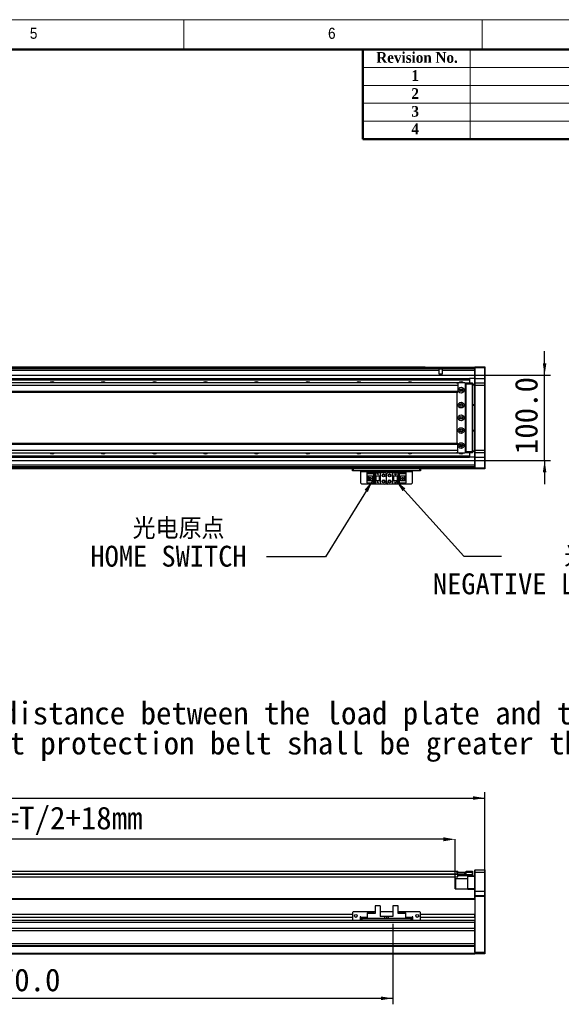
# Model space of a CAD drawing. Header units: millimetres. Extents: x 35 to 2905, y 35 to 2044.
# Tile 5 of 6: x 1627 to 2263, y 889 to 2044. Entities that reach past the tile are written whole.
import ezdxf

# ---------------------------------------------------------------- set-up
doc = ezdxf.new("R2010")
doc.units = ezdxf.units.MM
doc.header["$LTSCALE"] = 7
doc.header["$PDSIZE"] = -1
doc.layers.add('DIMNS', color=7, linetype='Continuous')
doc.styles.add('SLDTEXTSTYLE1', font='Gothic.ttf', dxfattribs={"width": 0.913})
doc.styles.add('SLDTEXTSTYLE2', font='timesbd.ttf', dxfattribs={"width": 0.933})
doc.styles.add('SLDTEXTSTYLE8', font='txt')
doc.styles.add('SLDTEXTSTYLE9', font='txt', dxfattribs={"bigfont": 'bigfont'})
doc.dimstyles.new('SLDDIMSTYLE0', dxfattribs={"dimtxt": 26.6, "dimasz": 14, "dimexe": 0, "dimexo": 0.0625, "dimgap": 6.65, "dimtad": 2, "dimdec": 1, "dimrnd": 1e-09, "dimzin": 4, "dimdsep": 46, "dimtxsty": 'SLDTEXTSTYLE8', "dimsah": 1, "dimcen": 0.09, "dimadec": 0, "dimazin": 1, "dimtfac": 1, "dimtdec": 1, "dimtofl": 0, "dimtmove": 0, "dimatfit": 3, "dimfxl": 0, "dimfrac": 2, "dimtolj": 1, "dimtzin": 12, "dimarcsym": 0})
doc.dimstyles.new('SLDDIMSTYLE1', dxfattribs={"dimtxt": 26.6, "dimasz": 14, "dimexe": 0, "dimexo": 0.0625, "dimgap": 6.65, "dimtad": 2, "dimdec": 1, "dimrnd": 1e-09, "dimzin": 4, "dimdsep": 46, "dimtxsty": 'SLDTEXTSTYLE8', "dimsah": 1, "dimcen": 0.09, "dimadec": 0, "dimazin": 1, "dimtfac": 1, "dimtdec": 1, "dimtmove": 0, "dimatfit": 0, "dimfxl": 0, "dimfrac": 2, "dimtolj": 1, "dimtzin": 12, "dimarcsym": 0})
doc.dimstyles.new('SLDDIMSTYLE3', dxfattribs={"dimtxt": 0.18, "dimasz": 14, "dimexe": 0, "dimexo": 0.0625, "dimgap": 0, "dimtad": 0, "dimtih": 1, "dimtoh": 1, "dimdec": 0, "dimrnd": 1e-09, "dimzin": 0, "dimdsep": 46, "dimtxsty": 'Standard', "dimsah": 1, "dimcen": 0.09, "dimadec": 0, "dimazin": 0, "dimtfac": 14, "dimtdec": 0, "dimtofl": 0, "dimtmove": 0, "dimatfit": 3, "dimfxl": 0, "dimfrac": 2, "dimtolj": 1, "dimtzin": 0, "dimarcsym": 0})

# ---------------------------------------------------------------- blocks, each defined once
blk = doc.blocks.new('_D')
at = {"layer": 'DIMNS'}
for p, q in [((197.3, 1024.3), (197.3, 1138)), ((2173.3, 1024.3), (2173.3, 1138)), ((197.3, 1131), (2173.3, 1131))]:
    blk.add_line(p, q, dxfattribs=at)
for points in [[(197.3, 1131), (211.3, 1128.9), (211.3, 1133.1)], [(2173.3, 1131), (2159.3, 1133.1), (2159.3, 1128.9)]]:
    blk.add_solid(points, dxfattribs=at)
at = {"layer": 'DIMNS', "insert": (1123.4, 1165.9), "char_height": 26.6, "attachment_point": 1, "style": 'SLDTEXTSTYLE8'}
blk.add_mtext('1976.0', dxfattribs=at)
blk = doc.blocks.new('_D_3')
at = {"layer": 'Defpoints', "color": 0}
for p in [(1250.3, 1082.6), (1250.3, 1042.9), (2138.3, 1036.1)]:
    blk.add_point(p, dxfattribs=at)
at = {"layer": 'DIMNS', "color": 0, "lineweight": -2}
for p, q in [((1250.3, 1042.9), (1250.3, 1082.6)), ((2124.3, 1082.6), (1264.3, 1082.6)), ((2138.3, 1036.1), (2138.3, 1082.6))]:
    blk.add_line(p, q, dxfattribs=at)
at = {"layer": 'DIMNS', "color": 0}
for points in [[(1264.3, 1085), (1264.3, 1080.3), (1250.3, 1082.6)], [(2124.3, 1085), (2124.3, 1080.3), (2138.3, 1082.6)]]:
    blk.add_solid(points, dxfattribs=at)
at = {"layer": 'DIMNS', "color": 0, "insert": (1644.7, 1120.9), "char_height": 26.6, "attachment_point": 2, "style": 'SLDTEXTSTYLE8'}
blk.add_mtext('\\A1;888.0=T/2+18mm', dxfattribs=at)
blk = doc.blocks.new('_D_5')
at = {"layer": 'DIMNS'}
for p, q in [((1195.3, 990.5), (1195.3, 889.1)), ((2065.3, 983.3), (2065.3, 889.1)), ((1195.3, 896.1), (2065.3, 896.1))]:
    blk.add_line(p, q, dxfattribs=at)
for points in [[(1195.3, 896.1), (1209.3, 894), (1209.3, 898.2)], [(2065.3, 896.1), (2051.3, 898.2), (2051.3, 894)]]:
    blk.add_solid(points, dxfattribs=at)
at = {"layer": 'DIMNS', "insert": (1584.6, 931), "char_height": 26.6, "attachment_point": 1, "style": 'SLDTEXTSTYLE8'}
blk.add_mtext('870.0', dxfattribs=at)
blk = doc.blocks.new('SW_NOTE_4')
at = {"layer": 'DIMNS', "color": 0, "char_height": 26.6, "attachment_point": 2, "style": 'SLDTEXTSTYLE8'}
for s, insert in [('The distance between the load plate and the ', (-409.1, 48.4)), ('steel belt protection belt shall be greater than 4mm', (-409.2, 13.2))]:
    blk.add_mtext(s, dxfattribs=dict(at, insert=insert))
blk = doc.blocks.new('_D_24')
at = {"layer": 'DIMNS'}
for p, q in [((2243.3, 1627), (2243.3, 1655)), ((1249.8, 1627), (2250.3, 1627)), ((2243.3, 1527), (2243.3, 1627)), ((1249.8, 1527), (2250.3, 1527)), ((2243.3, 1527), (2243.3, 1499))]:
    blk.add_line(p, q, dxfattribs=at)
for points in [[(2243.3, 1627), (2245.4, 1641), (2241.2, 1641)], [(2243.3, 1527), (2241.2, 1513), (2245.4, 1513)]]:
    blk.add_solid(points, dxfattribs=at)
at = {"layer": 'DIMNS', "insert": (2208.4, 1534.4), "char_height": 26.6, "attachment_point": 1, "rotation": 90, "style": 'SLDTEXTSTYLE8'}
blk.add_mtext('100.0', dxfattribs=at)
blk = doc.blocks.new('SW_NOTE_6')
at = {"layer": 'DIMNS', "color": 0, "char_height": 24.5, "attachment_point": 2}
for s, insert, style in [(' 光电原点', (-114.2, 45.3), 'SLDTEXTSTYLE9'), ('HOME SWITCH', (-115, 12.9), 'SLDTEXTSTYLE8')]:
    blk.add_mtext(s, dxfattribs=dict(at, insert=insert, style=style))
blk = doc.blocks.new('SW_NOTE_7')
at = {"layer": 'DIMNS', "color": 0, "char_height": 24.5, "attachment_point": 2}
for s, insert, style in [('    光电负限位', (97.1, 12), 'SLDTEXTSTYLE9'), ('NEGATIVE LIMIT SWITCH', (94.3, -20.4), 'SLDTEXTSTYLE8')]:
    blk.add_mtext(s, dxfattribs=dict(at, insert=insert, style=style))

msp = doc.modelspace()

# ---------------------------------------------------------------- linework, layer by layer
at = {"color": 7, "linetype": 'Continuous', "lineweight": 18}
for p, q in [((2905, 2044), (35, 2044)), ((1820, 2009), (1820, 2044)), ((2170, 2044), (2170, 2009)), ((70, 2009), (2870, 2009)), ((2156, 2009), (2156, 1904)), ((2030, 1988), (2870, 1988)), ((2030, 1967), (2870, 1967)), ((2030, 1946), (2870, 1946)), ((2030, 1925), (2870, 1925))]:
    msp.add_line(p, q, dxfattribs=at)
at = {"color": 7, "linetype": 'Continuous', "lineweight": 50}
for p, q in [((2870, 2009), (70, 2009)), ((2030, 2009), (2030, 1904)), ((2870, 1904), (2030, 1904))]:
    msp.add_line(p, q, dxfattribs=at)
at = {"color": 7, "linetype": 'Continuous', "lineweight": 25}
for p, q in [((1224.79, 1636.78), (2103.29, 1636.78)), ((1224.79, 1636.58), (2103.29, 1636.58)), ((1224.79, 1636.48), (2161.29, 1636.48)), ((2161.29, 1634.49), (1224.79, 1634.49)), ((2103.29, 1636.78), (2103.29, 1636.58)), ((2103.29, 1636.48), (2103.29, 1636.58)), ((2119.65, 1628.38), (2119.65, 1632.49)), ((2161.29, 1632.49), (2122.92, 1632.49)), ((2122.92, 1632.49), (2122.92, 1628.38)), ((2161.29, 1636.68), (2161.59, 1636.98)), ((2161.29, 1635.48), (2161.29, 1636.68)), ((2161.29, 1635.48), (2161.59, 1635.48)), ((2161.29, 1622.98), (2161.29, 1635.48)), ((2161.59, 1636.98), (2161.59, 1635.48)), ((2161.59, 1636.98), (2172.99, 1636.98)), ((2161.59, 1635.48), (2161.59, 1622.98)), ((2172.99, 1635.48), (2161.59, 1635.48)), ((2172.99, 1635.48), (2172.99, 1636.98)), ((2172.99, 1636.98), (2173.29, 1636.68)), ((2172.99, 1622.98), (2172.99, 1635.48)), ((2172.99, 1635.48), (2173.29, 1635.48)), ((2173.29, 1636.68), (2173.29, 1635.48)), ((2173.29, 1635.48), (2173.29, 1622.98)), ((2140.79, 1617.98), (230.29, 1617.98)), ((1250.29, 1622.99), (2155.29, 1622.99)), ((1250.29, 1622.7), (2155.29, 1622.7)), ((1250.29, 1621.8), (2155.29, 1621.8)), ((1250.29, 1621.5), (2155.29, 1621.5)), ((2122.92, 1628.38), (2119.65, 1628.38)), ((2140.79, 1617.98), (2140.29, 1617.48)), ((2140.29, 1617.48), (2140.29, 1617.35)), ((2149.79, 1617.98), (2140.79, 1617.98)), ((2141.29, 1617.35), (2141.29, 1614.98)), ((2150.29, 1617.48), (2149.79, 1617.98)), ((2149.79, 1617.98), (2151.29, 1617.98)), ((2151.29, 1617.68), (2150.09, 1617.68)), ((2150.29, 1536.48), (2150.29, 1617.48)), ((2151.29, 1617.98), (2158.49, 1617.98)), ((2151.29, 1616.48), (2151.29, 1617.98)), ((2155.29, 1622.99), (2155.29, 1622.7)), ((2161.29, 1622.99), (2155.29, 1622.99)), ((2155.29, 1622.7), (2155.29, 1621.8)), ((2155.29, 1621.8), (2155.29, 1621.5)), ((2155.29, 1621.5), (2155.29, 1617.98)), ((2158.49, 1616.48), (2158.49, 1617.98)), ((2158.79, 1617.68), (2158.49, 1617.98)), ((2158.79, 1617.68), (2158.79, 1616.48)), ((2161.29, 1622.98), (2161.59, 1622.98)), ((2161.29, 1617.68), (2161.29, 1622.98)), ((2161.59, 1617.98), (2161.29, 1617.68)), ((2161.29, 1614.98), (2161.29, 1617.68)), ((2161.59, 1622.98), (2161.59, 1617.98)), ((2161.59, 1622.98), (2172.99, 1622.98)), ((2161.59, 1617.98), (2161.59, 1614.98)), ((2161.59, 1617.98), (2172.99, 1617.98)), ((2172.99, 1617.98), (2172.99, 1622.98)), ((2172.99, 1622.98), (2173.29, 1622.98)), ((2172.99, 1614.98), (2172.99, 1617.98)), ((2172.99, 1617.98), (2173.29, 1617.68)), ((2173.29, 1622.98), (2173.29, 1617.68)), ((2173.29, 1617.68), (2173.29, 1614.98)), ((2141.29, 1614.98), (230.29, 1614.98)), ((2141.29, 1607.98), (230.29, 1607.98)), ((230.29, 1606.98), (2141.29, 1606.98)), ((2140.29, 1606.98), (2140.29, 1546.98)), ((2141.29, 1614.98), (2141.29, 1607.98)), ((2141.29, 1607.98), (2141.29, 1606.98)), ((2146.43, 1609.98), (2144.14, 1609.98)), ((2150.79, 1615.98), (2150.29, 1615.98)), ((2150.79, 1537.98), (2150.79, 1615.98)), ((2158.49, 1616.48), (2151.29, 1616.48)), ((2151.29, 1537.48), (2151.29, 1616.48)), ((2158.49, 1537.48), (2158.49, 1616.48)), ((2158.79, 1616.48), (2158.49, 1616.48)), ((2158.79, 1616.48), (2158.79, 1537.48)), ((2158.79, 1616.48), (2161.29, 1616.48)), ((2161.29, 1615.48), (2158.79, 1615.48)), ((2161.29, 1538.98), (2161.29, 1614.98)), ((2161.59, 1614.98), (2161.29, 1614.98)), ((2161.59, 1614.98), (2161.59, 1538.98)), ((2172.99, 1614.98), (2161.59, 1614.98)), ((2172.99, 1538.98), (2172.99, 1614.98)), ((2172.99, 1614.98), (2173.29, 1614.98)), ((2173.29, 1614.98), (2173.29, 1538.98)), ((2158.79, 1592.48), (2161.29, 1592.48)), ((2161.29, 1591.48), (2158.79, 1591.48)), ((2158.79, 1562.48), (2161.29, 1562.48)), ((2161.29, 1561.48), (2158.79, 1561.48)), ((2141.29, 1546.98), (230.29, 1546.98)), ((230.29, 1545.98), (2141.29, 1545.98)), ((230.29, 1538.98), (2141.29, 1538.98)), ((2140.29, 1536.62), (2140.29, 1536.48)), ((2140.29, 1536.48), (2140.79, 1535.98)), ((2141.29, 1545.98), (2141.29, 1546.98)), ((2141.29, 1538.98), (2141.29, 1545.98)), ((2141.29, 1536.62), (2141.29, 1538.98)), ((2144.14, 1543.98), (2146.43, 1543.98)), ((2149.79, 1535.98), (2150.29, 1536.48)), ((2150.09, 1536.28), (2151.29, 1536.28)), ((2150.29, 1537.98), (2150.79, 1537.98)), ((2151.29, 1537.48), (2158.49, 1537.48)), ((2151.29, 1535.98), (2151.29, 1537.48)), ((2158.49, 1535.98), (2158.49, 1537.48)), ((2158.79, 1537.48), (2158.49, 1537.48)), ((2158.79, 1536.28), (2158.49, 1535.98)), ((2158.79, 1538.48), (2161.29, 1538.48)), ((2158.79, 1537.48), (2158.79, 1536.28)), ((2161.29, 1537.48), (2158.79, 1537.48)), ((2161.29, 1536.28), (2161.29, 1538.98)), ((2161.59, 1538.98), (2161.29, 1538.98)), ((2161.59, 1535.98), (2161.29, 1536.28)), ((2161.29, 1530.98), (2161.29, 1536.28)), ((2161.59, 1538.98), (2161.59, 1535.98)), ((2161.59, 1538.98), (2172.99, 1538.98)), ((2172.99, 1535.98), (2172.99, 1538.98)), ((2172.99, 1538.98), (2173.29, 1538.98)), ((2172.99, 1535.98), (2173.29, 1536.28)), ((2173.29, 1538.98), (2173.29, 1536.28)), ((2173.29, 1536.28), (2173.29, 1530.98)), ((230.29, 1535.98), (2140.79, 1535.98)), ((1250.29, 1532.46), (2155.29, 1532.46)), ((1250.29, 1532.17), (2155.29, 1532.17)), ((1250.29, 1531.27), (2155.29, 1531.27)), ((1250.29, 1530.98), (2155.29, 1530.98)), ((2140.79, 1535.98), (2149.79, 1535.98)), ((2151.29, 1535.98), (2149.79, 1535.98)), ((2158.49, 1535.98), (2151.29, 1535.98)), ((2155.29, 1535.98), (2155.29, 1532.46)), ((2155.29, 1532.46), (2155.29, 1532.17)), ((2155.29, 1532.17), (2155.29, 1531.27)), ((2155.29, 1531.27), (2155.29, 1530.98)), ((2161.29, 1530.98), (2155.29, 1530.98)), ((2161.59, 1530.98), (2161.29, 1530.98)), ((2161.29, 1518.48), (2161.29, 1530.98)), ((2172.99, 1535.98), (2161.59, 1535.98)), ((2161.59, 1535.98), (2161.59, 1530.98)), ((2161.59, 1530.98), (2172.99, 1530.98)), ((2161.59, 1530.98), (2161.59, 1518.48)), ((2172.99, 1530.98), (2172.99, 1535.98)), ((2173.29, 1530.98), (2172.99, 1530.98)), ((2172.99, 1518.48), (2172.99, 1530.98)), ((2173.29, 1530.98), (2173.29, 1518.48)), ((2161.29, 1519.48), (1195.29, 1519.48)), ((2161.29, 1516.98), (1195.29, 1516.98)), ((2017.79, 1514.98), (2017.79, 1516.98)), ((2018.79, 1514.98), (2017.79, 1514.98)), ((2018.79, 1516.98), (2018.79, 1514.98)), ((2096.79, 1514.98), (2018.79, 1514.98)), ((2027.79, 1514.98), (2027.79, 1513.98)), ((2027.79, 1513.98), (2087.79, 1513.98)), ((2027.79, 1500.18), (2027.79, 1513.98)), ((2087.79, 1513.98), (2087.79, 1514.98)), ((2087.79, 1513.98), (2087.79, 1500.18)), ((2096.79, 1514.98), (2096.79, 1516.98)), ((2097.79, 1514.98), (2096.79, 1514.98)), ((2097.79, 1516.98), (2097.79, 1514.98)), ((2161.59, 1518.48), (2161.29, 1518.48)), ((2161.29, 1517.28), (2161.29, 1518.48)), ((2161.59, 1516.98), (2161.29, 1517.28)), ((2161.29, 1517.28), (2161.29, 1516.98)), ((2161.59, 1518.48), (2161.59, 1516.98)), ((2161.59, 1518.48), (2172.99, 1518.48)), ((2172.99, 1516.98), (2161.59, 1516.98)), ((2172.99, 1516.98), (2172.99, 1518.48)), ((2173.29, 1518.48), (2172.99, 1518.48)), ((2173.29, 1517.28), (2172.99, 1516.98)), ((2173.29, 1518.48), (2173.29, 1517.28)), ((2035.09, 1511.88), (2035.09, 1512.68)), ((2035.09, 1512.68), (2044.29, 1512.68)), ((2043.39, 1511.88), (2035.09, 1511.88)), ((2035.09, 1511.88), (2035.09, 1511.38)), ((2042.89, 1511.38), (2035.09, 1511.38)), ((2035.09, 1508.78), (2035.09, 1511.38)), ((2035.09, 1508.78), (2041.29, 1508.78)), ((2035.09, 1503.18), (2035.09, 1508.78)), ((2041.29, 1503.18), (2035.09, 1503.18)), ((2035.09, 1500.58), (2035.09, 1503.18)), ((2036.39, 1503.18), (2036.39, 1508.78)), ((2036.89, 1508.43), (2036.89, 1508.78)), ((2041.29, 1508.43), (2036.89, 1508.43)), ((2036.89, 1503.53), (2036.89, 1508.43)), ((2036.89, 1503.18), (2036.89, 1503.53)), ((2036.89, 1503.53), (2041.29, 1503.53)), ((2039.69, 1506.78), (2037.85, 1506.78)), ((2037.85, 1506.78), (2037.85, 1505.18)), ((2037.85, 1505.18), (2039.69, 1505.18)), ((2039.69, 1506.78), (2039.69, 1505.18)), ((2041.29, 1508.78), (2041.29, 1503.18)), ((2042.89, 1511.38), (2043.39, 1511.88)), ((2042.89, 1500.58), (2042.89, 1511.38)), ((2043.39, 1500.08), (2043.39, 1511.88)), ((2044.29, 1512.68), (2044.29, 1508.98)), ((2044.29, 1512.68), (2050.29, 1512.68)), ((2044.29, 1508.98), (2050.29, 1508.98)), ((2044.29, 1508.98), (2044.29, 1502.98)), ((2050.29, 1502.98), (2044.29, 1502.98)), ((2044.29, 1502.98), (2044.29, 1499.28)), ((2044.79, 1508.98), (2044.79, 1502.98)), ((2045.09, 1508.98), (2045.09, 1502.98)), ((2046.69, 1511.18), (2046.89, 1511.18)), ((2047.29, 1509.98), (2046.69, 1511.18)), ((2046.69, 1501.58), (2046.89, 1501.58)), ((2047.29, 1500.38), (2046.69, 1501.58)), ((2046.89, 1511.58), (2047.69, 1511.58)), ((2046.89, 1511.18), (2046.89, 1511.58)), ((2046.89, 1501.98), (2047.69, 1501.98)), ((2046.89, 1501.58), (2046.89, 1501.98)), ((2047.89, 1511.18), (2047.29, 1509.98)), ((2047.89, 1501.58), (2047.29, 1500.38)), ((2047.69, 1511.58), (2047.69, 1511.18)), ((2047.69, 1511.18), (2047.89, 1511.18)), ((2047.69, 1501.98), (2047.69, 1501.58)), ((2047.69, 1501.58), (2047.89, 1501.58)), ((2049.49, 1502.98), (2049.49, 1508.98)), ((2049.79, 1502.98), (2049.79, 1508.98)), ((2050.29, 1512.68), (2050.29, 1508.98)), ((2050.29, 1512.68), (2055.79, 1512.68)), ((2050.29, 1508.98), (2050.29, 1502.98)), ((2050.29, 1502.98), (2050.29, 1499.28)), ((2057.79, 1501.28), (2057.79, 1510.68)), ((2059.79, 1512.68), (2065.29, 1512.68)), ((2065.29, 1508.98), (2065.29, 1512.68)), ((2065.29, 1512.68), (2071.29, 1512.68)), ((2065.29, 1508.98), (2071.29, 1508.98)), ((2065.29, 1502.98), (2065.29, 1508.98)), ((2065.29, 1499.28), (2065.29, 1502.98)), ((2071.29, 1502.98), (2065.29, 1502.98)), ((2065.79, 1508.98), (2065.79, 1502.98)), ((2066.09, 1508.98), (2066.09, 1502.98)), ((2067.69, 1510.38), (2068.29, 1511.58)), ((2067.89, 1510.38), (2067.69, 1510.38)), ((2067.69, 1500.78), (2068.29, 1501.98)), ((2067.89, 1509.98), (2067.89, 1510.38)), ((2068.69, 1509.98), (2067.89, 1509.98)), ((2068.29, 1511.58), (2068.89, 1510.38)), ((2068.29, 1501.98), (2068.89, 1500.78)), ((2068.69, 1510.38), (2068.69, 1509.98)), ((2068.89, 1510.38), (2068.69, 1510.38)), ((2070.49, 1502.98), (2070.49, 1508.98)), ((2070.79, 1502.98), (2070.79, 1508.98)), ((2071.29, 1508.98), (2071.29, 1512.68)), ((2071.29, 1512.68), (2080.49, 1512.68)), ((2071.29, 1502.98), (2071.29, 1508.98)), ((2071.29, 1499.28), (2071.29, 1502.98)), ((2080.49, 1511.88), (2072.19, 1511.88)), ((2072.19, 1511.88), (2072.69, 1511.38)), ((2072.19, 1511.88), (2072.19, 1500.08)), ((2072.69, 1511.38), (2072.69, 1500.58)), ((2080.49, 1511.38), (2072.69, 1511.38)), ((2074.29, 1508.78), (2080.49, 1508.78)), ((2074.29, 1503.18), (2074.29, 1508.78)), ((2078.69, 1508.43), (2074.29, 1508.43)), ((2074.29, 1503.53), (2078.69, 1503.53)), ((2080.49, 1503.18), (2074.29, 1503.18)), ((2075.89, 1505.18), (2075.89, 1506.78)), ((2077.73, 1506.78), (2075.89, 1506.78)), ((2075.89, 1505.18), (2077.73, 1505.18)), ((2077.73, 1505.18), (2077.73, 1506.78)), ((2078.69, 1508.78), (2078.69, 1508.43)), ((2078.69, 1508.43), (2078.69, 1503.53)), ((2078.69, 1503.53), (2078.69, 1503.18)), ((2079.19, 1508.78), (2079.19, 1503.18)), ((2080.49, 1512.68), (2080.49, 1511.88)), ((2080.49, 1511.38), (2080.49, 1511.88)), ((2080.49, 1511.38), (2080.49, 1508.78)), ((2080.49, 1508.78), (2080.49, 1503.18)), ((2080.49, 1503.18), (2080.49, 1500.58)), ((2027.79, 1500.18), (2028.79, 1499.18)), ((2086.79, 1499.18), (2028.79, 1499.18)), ((2035.09, 1500.58), (2042.89, 1500.58)), ((2035.09, 1500.58), (2035.09, 1500.08)), ((2035.09, 1500.08), (2043.39, 1500.08)), ((2035.09, 1499.28), (2035.09, 1500.08)), ((2044.29, 1499.28), (2035.09, 1499.28)), ((2043.39, 1500.08), (2042.89, 1500.58)), ((2050.29, 1499.28), (2044.29, 1499.28)), ((2055.79, 1499.28), (2050.29, 1499.28)), ((2065.29, 1499.28), (2059.79, 1499.28)), ((2071.29, 1499.28), (2065.29, 1499.28)), ((2067.89, 1500.78), (2067.69, 1500.78)), ((2067.89, 1500.38), (2067.89, 1500.78)), ((2068.69, 1500.38), (2067.89, 1500.38)), ((2068.69, 1500.78), (2068.69, 1500.38)), ((2068.89, 1500.78), (2068.69, 1500.78)), ((2080.49, 1499.28), (2071.29, 1499.28)), ((2072.69, 1500.58), (2072.19, 1500.08)), ((2072.19, 1500.08), (2080.49, 1500.08)), ((2072.69, 1500.58), (2080.49, 1500.58)), ((2080.49, 1500.08), (2080.49, 1500.58)), ((2080.49, 1500.08), (2080.49, 1499.28)), ((2086.79, 1499.18), (2087.79, 1500.18)), ((230.29, 1045.21), (2141.29, 1045.21)), ((2140.29, 1043.87), (2140.29, 1044.06)), ((2140.29, 1044.06), (2140.79, 1044.06)), ((2140.79, 1044.06), (2140.79, 1042.06)), ((2140.79, 1044.06), (2149.79, 1044.06)), ((2140.79, 1042.06), (2149.79, 1042.06)), ((2141.08, 1041.56), (2141.09, 1041.56)), ((2141.09, 1041.56), (2141.09, 1041.36)), ((2151.29, 1041.56), (2141.09, 1041.56)), ((2141.09, 1041.56), (2141.09, 1041.56)), ((2141.09, 1041.36), (2141.09, 1040.57)), ((2141.09, 1041.36), (2158.49, 1041.36)), ((2141.29, 1044.06), (2141.29, 1045.21)), ((2141.29, 1041.71), (2141.29, 1042.21)), ((2141.29, 1041.86), (2151.29, 1041.86)), ((2141.29, 1038.71), (2141.29, 1041.71)), ((2158.49, 1039.86), (2141.29, 1039.86)), ((2149.79, 1042.06), (2149.79, 1044.06)), ((2149.79, 1044.06), (2150.29, 1044.06)), ((2150.29, 1042.06), (2149.79, 1042.06)), ((2150.29, 1044.06), (2150.29, 1042.06)), ((2150.29, 1042.06), (2150.79, 1042.06)), ((2150.79, 1041.86), (2150.79, 1042.06)), ((2151.29, 1045.36), (2158.49, 1045.36)), ((2151.29, 1043.86), (2151.29, 1045.36)), ((2151.29, 1041.56), (2151.29, 1043.86)), ((2158.49, 1043.86), (2151.29, 1043.86)), ((2153.29, 1038.86), (2153.29, 1039.86)), ((2158.49, 1043.86), (2158.49, 1045.36)), ((2158.79, 1045.06), (2158.49, 1045.36)), ((2158.49, 1041.36), (2158.49, 1043.86)), ((2158.79, 1043.86), (2158.49, 1043.86)), ((2158.49, 1039.86), (2158.49, 1041.36)), ((2158.49, 1041.36), (2158.79, 1041.36)), ((2158.49, 1039.86), (2158.79, 1040.16)), ((2158.49, 1039.86), (2161.29, 1039.86)), ((2158.79, 1045.06), (2158.79, 1043.86)), ((2158.79, 1043.86), (2158.79, 1041.36)), ((2158.79, 1041.36), (2158.79, 1040.16)), ((2161.59, 1046.86), (2161.29, 1046.56)), ((2161.29, 1043.86), (2161.29, 1046.56)), ((2161.59, 1043.86), (2161.29, 1043.86)), ((2161.29, 1021.86), (2161.29, 1043.86)), ((2161.59, 1046.86), (2161.59, 1043.86)), ((2161.59, 1046.86), (2172.99, 1046.86)), ((2161.59, 1043.86), (2161.59, 1021.86)), ((2172.99, 1043.86), (2161.59, 1043.86)), ((2172.99, 1043.86), (2172.99, 1046.86)), ((2172.99, 1046.86), (2173.29, 1046.56)), ((2172.99, 1021.86), (2172.99, 1043.86)), ((2172.99, 1043.86), (2173.29, 1043.86)), ((2173.29, 1046.56), (2173.29, 1043.86)), ((2173.29, 1043.86), (2173.29, 1021.86)), ((1250.29, 1038.71), (2141.29, 1038.71)), ((2138.59, 1036.36), (2138.29, 1036.06)), ((2138.29, 1032.56), (2138.29, 1036.06)), ((2138.29, 1024.66), (2138.29, 1032.56)), ((2153.29, 1036.36), (2138.59, 1036.36)), ((2138.59, 1036.36), (2138.59, 1032.68)), ((2138.59, 1032.68), (2138.59, 1024.36)), ((2161.29, 1038.86), (2153.29, 1038.86)), ((2153.29, 1024.86), (2153.29, 1038.86)), ((2138.29, 1024.66), (2138.59, 1024.36)), ((2138.59, 1024.36), (2153.29, 1024.36)), ((2153.29, 1024.86), (2161.29, 1024.86)), ((2153.29, 1023.86), (2153.29, 1024.86)), ((2161.29, 1023.86), (2153.29, 1023.86)), ((2161.59, 1021.86), (2161.29, 1021.86)), ((2161.29, 1016.56), (2161.29, 1021.86)), ((2161.59, 1016.86), (2161.29, 1016.56)), ((2161.29, 1015.36), (2161.29, 1016.56)), ((2161.59, 1021.86), (2161.59, 1016.86)), ((2161.59, 1021.86), (2172.99, 1021.86)), ((2161.59, 1016.86), (2161.59, 1015.36)), ((2161.59, 1016.86), (2172.99, 1016.86)), ((2172.99, 1016.86), (2172.99, 1021.86)), ((2173.29, 1021.86), (2172.99, 1021.86)), ((2172.99, 1015.36), (2172.99, 1016.86)), ((2173.29, 1016.56), (2172.99, 1016.86)), ((2173.29, 1021.86), (2173.29, 1016.56)), ((2173.29, 1016.56), (2173.29, 1015.36)), ((2161.29, 1012.86), (1195.29, 1012.86)), ((2161.29, 1012.57), (2161.29, 1015.36)), ((2161.59, 1015.36), (2161.29, 1015.36)), ((2161.29, 1012.57), (2161.29, 1011.86)), ((2161.29, 1011.86), (2161.29, 994.41)), ((2161.59, 1015.36), (2161.59, 950.36)), ((2172.99, 1015.36), (2161.59, 1015.36)), ((2172.99, 950.36), (2172.99, 1015.36)), ((2173.29, 1015.36), (2172.99, 1015.36)), ((2173.29, 1015.36), (2173.29, 950.49)), ((2017.79, 994.41), (352.79, 994.41)), ((2018.79, 997.71), (2017.79, 996.71)), ((2017.79, 996.71), (2017.79, 988.71)), ((2044.29, 997.71), (2018.79, 997.71)), ((2035.09, 996.21), (2042.89, 996.21)), ((2035.09, 996.21), (2035.09, 995.71)), ((2035.09, 995.71), (2035.09, 989.71)), ((2044.29, 995.71), (2035.09, 995.71)), ((2043.39, 995.71), (2042.89, 996.21)), ((2044.29, 1004.61), (2044.29, 995.71)), ((2050.29, 1004.61), (2044.29, 1004.61)), ((2050.29, 1004.61), (2050.29, 992.21)), ((2065.29, 997.71), (2050.29, 997.71)), ((2065.29, 1004.61), (2065.29, 992.21)), ((2071.29, 1004.61), (2065.29, 1004.61)), ((2071.29, 995.71), (2071.29, 1004.61)), ((2096.79, 997.71), (2071.29, 997.71)), ((2080.49, 995.71), (2071.29, 995.71)), ((2072.69, 996.21), (2072.19, 995.71)), ((2072.69, 996.21), (2080.49, 996.21)), ((2080.49, 995.71), (2080.49, 996.21)), ((2080.49, 989.71), (2080.49, 995.71)), ((2097.79, 996.71), (2096.79, 997.71)), ((2097.79, 988.71), (2097.79, 996.71)), ((2161.29, 994.41), (2097.79, 994.41)), ((2161.29, 991.01), (2161.29, 994.41)), ((2161.29, 987.49), (209.29, 987.49)), ((2161.29, 984.89), (209.29, 984.89)), ((2017.79, 991.01), (352.79, 991.01)), ((2017.79, 988.71), (2018.79, 987.71)), ((2018.79, 987.71), (2026.79, 987.71)), ((2027.79, 991.71), (2026.79, 991.71)), ((2026.79, 991.71), (2026.79, 987.71)), ((2027.79, 991.01), (2026.79, 991.01)), ((2027.79, 990.71), (2027.79, 991.71)), ((2027.79, 990.71), (2027.79, 989.71)), ((2027.79, 987.71), (2027.79, 989.71)), ((2027.79, 989.71), (2028.79, 989.71)), ((2028.79, 987.71), (2027.79, 987.71)), ((2028.79, 989.71), (2028.79, 987.71)), ((2086.79, 989.71), (2028.79, 989.71)), ((2086.79, 987.71), (2028.79, 987.71)), ((2055.79, 992.21), (2050.29, 992.21)), ((2055.79, 989.71), (2055.79, 992.21)), ((2057.79, 992.21), (2055.79, 992.21)), ((2057.79, 992.21), (2057.79, 989.71)), ((2059.79, 992.21), (2057.79, 992.21)), ((2059.79, 992.21), (2059.79, 989.71)), ((2065.29, 992.21), (2059.79, 992.21)), ((2086.79, 987.71), (2086.79, 989.71)), ((2086.79, 989.71), (2087.79, 989.71)), ((2087.79, 987.71), (2086.79, 987.71)), ((2088.79, 991.71), (2087.79, 991.71)), ((2087.79, 991.71), (2087.79, 990.71)), ((2088.79, 991.01), (2087.79, 991.01)), ((2087.79, 989.71), (2087.79, 990.71)), ((2087.79, 989.71), (2087.79, 987.71)), ((2088.79, 987.71), (2088.79, 991.71)), ((2088.79, 987.71), (2096.79, 987.71)), ((2096.79, 987.71), (2097.79, 988.71)), ((2161.29, 991.01), (2097.79, 991.01)), ((2161.29, 991.01), (2161.29, 987.49)), ((2161.29, 987.49), (2161.29, 986.18)), ((2161.29, 950.49), (2161.29, 986.18)), ((2161.29, 977.96), (209.29, 977.96)), ((2161.29, 975.36), (209.29, 975.36)), ((2161.29, 959.86), (209.29, 959.86)), ((2161.29, 957.86), (209.29, 957.86)), ((2161.29, 956.86), (209.29, 956.86)), ((2161.29, 948.86), (209.29, 948.86)), ((2161.29, 947.86), (209.29, 947.86)), ((2161.29, 950.29), (2161.29, 950.49)), ((2161.29, 950.49), (2161.59, 950.36)), ((2161.29, 950.29), (2161.29, 948.86)), ((2161.29, 948.86), (2161.29, 947.86)), ((2161.29, 948.66), (2161.59, 948.36)), ((2161.59, 950.36), (2161.59, 948.36)), ((2161.59, 950.36), (2172.99, 950.36)), ((2172.99, 948.36), (2161.59, 948.36)), ((2173.29, 950.49), (2172.99, 950.36)), ((2172.99, 948.36), (2172.99, 950.36)), ((2173.29, 948.66), (2172.99, 948.36)), ((2173.29, 950.49), (2173.29, 948.66))]:
    msp.add_line(p, q, dxfattribs=at)
at = {"color": 8, "linetype": 'Continuous', "lineweight": 25}
for p, q in [((2161.29, 1635.98), (1224.79, 1635.98)), ((2119.65, 1632.49), (1250.29, 1632.49)), ((2161.29, 1517.98), (1195.29, 1517.98)), ((2161.29, 1521.48), (1250.29, 1521.48)), ((1250.29, 1042.21), (2141.29, 1042.21)), ((1250.29, 1041.71), (2141.29, 1041.71)), ((2141.06, 1041.36), (2141.09, 1041.36)), ((2161.29, 1011.86), (1195.29, 1011.86)), ((2035.09, 990.71), (2027.79, 990.71)), ((2087.79, 990.71), (2080.49, 990.71))]:
    msp.add_line(p, q, dxfattribs=at)
at = {"color": 7, "linetype": 'Continuous', "lineweight": 25}
for centre, radius in [((2145.29, 1609.48), 3.36), ((2145.29, 1609.48), 1.7), ((2145.29, 1609.48), 1.25), ((2145.29, 1591.98), 3.36), ((2145.29, 1591.98), 1.7), ((2145.29, 1591.98), 1.25), ((2145.29, 1576.98), 3.36), ((2145.29, 1576.98), 1.7), ((2145.29, 1576.98), 1.25), ((2145.29, 1561.98), 3.36), ((2145.29, 1561.98), 1.7), ((2145.29, 1561.98), 1.25), ((2145.29, 1544.48), 3.36), ((2145.29, 1544.48), 1.7), ((2145.29, 1544.48), 1.25), ((2054.29, 1509.48), 1.75), ((2054.29, 1502.48), 1.75), ((2054.29, 1509.48), 1.25), ((2054.29, 1502.48), 1.25), ((2061.29, 1509.48), 1.75), ((2061.29, 1502.48), 1.75), ((2061.29, 1509.48), 1.25), ((2061.29, 1502.48), 1.25), ((2021.79, 992.71), 1.7), ((2093.79, 992.71), 1.7)]:
    msp.add_circle(centre, radius, dxfattribs=at)
for centre, radius, start, end in [((1665.29, 1615.49), 3.75, 41.71072, 138.28928), ((1725.29, 1615.49), 3.75, 41.71072, 138.28928), ((1785.29, 1615.49), 3.75, 41.71072, 138.28928), ((1845.29, 1615.49), 3.75, 41.71072, 138.28928), ((1905.29, 1615.49), 3.75, 41.71072, 138.28928), ((1965.29, 1615.49), 3.75, 41.71072, 138.28928), ((2025.29, 1615.49), 3.75, 41.71072, 138.28928), ((2085.29, 1615.49), 3.75, 41.71072, 138.28928), ((2145.29, 1615.49), 3.75, 41.71073, 138.28927), ((1665.29, 1538.48), 3.75, 221.71072, 318.28928), ((1725.29, 1538.48), 3.75, 221.71072, 318.28928), ((1785.29, 1538.48), 3.75, 221.71072, 318.28928), ((1845.29, 1538.48), 3.75, 221.71072, 318.28928), ((1905.29, 1538.48), 3.75, 221.71072, 318.28928), ((1965.29, 1538.48), 3.75, 221.71072, 318.28928), ((2025.29, 1538.48), 3.75, 221.71072, 318.28928), ((2085.29, 1538.48), 3.75, 221.71072, 318.28928), ((2145.29, 1538.48), 3.75, 221.71073, 318.28927), ((2055.79, 1510.68), 2, 0, 90), ((2059.79, 1510.68), 2, 90, 180), ((2055.79, 1501.28), 2, 270, 0), ((2059.79, 1501.28), 2, 180, 270)]:
    msp.add_arc(centre, radius, start, end, dxfattribs=at)
for points, knots in [([(2119.65, 1632.49), (2119.64, 1632.71), (2119.64, 1633.16), (2119.63, 1633.72), (2119.73, 1634.12), (2119.95, 1634.34), (2120.3, 1634.45), (2120.74, 1634.48), (2121.26, 1634.49), (2121.8, 1634.48), (2122.3, 1634.45), (2122.65, 1634.32), (2122.85, 1634.09), (2122.93, 1633.74), (2122.94, 1633.27), (2122.92, 1632.83), (2122.92, 1632.56), (2122.92, 1632.49)], [0, 0, 0, 0, 0.08602478, 0.17210985, 0.23889107, 0.30598696, 0.36607847, 0.42790199, 0.49544543, 0.56597956, 0.63668465, 0.70463382, 0.7662125, 0.82643666, 0.89447746, 0.97482754, 1, 1, 1, 1]), ([(2122.92, 1628.38), (2122.58, 1628.19), (2122.08, 1627.9), (2121.55, 1627.56), (2121.28, 1627.5), (2121.11, 1627.54), (2120.88, 1627.66), (2120.47, 1627.9), (2120.04, 1628.15), (2119.73, 1628.33), (2119.65, 1628.38)], [0, 0, 0, 0, 0.31956378, 0.46425737, 0.50136244, 0.53817471, 0.59866897, 0.70951351, 0.92123297, 1, 1, 1, 1])]:
    msp.add_open_spline(points, degree=3, knots=knots, dxfattribs=at)

# ---------------------------------------------------------------- block references
at = {"layer": 'DIMNS'}
for name, p in [('SW_NOTE_6', (1916.91, 1414.05)), ('SW_NOTE_7', (2192.89, 1414.91)), ('SW_NOTE_4', (2332.08, 1195.58))]:
    msp.add_blockref(name, p, dxfattribs=at)

# ---------------------------------------------------------------- texts
at = {"color": 7, "linetype": 'Continuous', "lineweight": 0, "attachment_point": 1}
for s, insert, char_height, style in [('5', (1639.17, 2034.52), 12.96, 'SLDTEXTSTYLE1'), ('6', (1989.17, 2034.52), 12.96, 'SLDTEXTSTYLE1'), ('Revision No.', (2045.74, 2006.01), 12.6, 'SLDTEXTSTYLE2'), ('1', (2086.96, 1984.85), 12.6, 'SLDTEXTSTYLE2'), ('2', (2086.96, 1963.68), 12.6, 'SLDTEXTSTYLE2'), ('3', (2086.96, 1942.82), 12.6, 'SLDTEXTSTYLE2'), ('4', (2086.96, 1922.31), 12.6, 'SLDTEXTSTYLE2')]:
    msp.add_mtext(s, dxfattribs=dict(at, insert=insert, char_height=char_height, style=style))

# ---------------------------------------------------------------- dimensions: what is measured, and where the dimension line sits
at = {"layer": 'DIMNS'}
dim = msp.add_linear_dim(base=(2243.29, 1626.98), p1=(1240.93, 1526.98), p2=(1240.93, 1626.98), angle=90, dimstyle='SLDDIMSTYLE1', dxfattribs=at)
dim.commit()
dim.dimension.update_dxf_attribs({"geometry": '_D_24', "text_midpoint": (2243.29, 1576.75), "dimtype": 160})
for base, p1, p2, picture, middle in [((2173.29, 1131.04), (197.29, 1015.36), (2173.29, 1015.36), '_D', (1175.4, 1131.04)), ((2065.29, 896.08), (1195.29, 999.36), (2065.29, 992.21), '_D_5', (1626.96, 896.08))]:
    dim = msp.add_linear_dim(base=base, p1=p1, p2=p2, dimstyle='SLDDIMSTYLE0', dxfattribs=at)
    dim.commit()
    dim.dimension.update_dxf_attribs({"geometry": picture, "text_midpoint": middle, "dimtype": 160})
dim = msp.add_linear_dim(base=(1250.29, 1082.64), p1=(2138.29, 1036.06), p2=(1250.29, 1042.86), text='<>=T/2+18mm', dimstyle='SLDDIMSTYLE0', dxfattribs=at)
dim.commit()
dim.dimension.update_dxf_attribs({"geometry": '_D_3', "text_midpoint": (1644.68, 1082.64), "dimtype": 160})

# ---------------------------------------------------------------- leaders
for points in [[(2041.29, 1503.18), (1986.05, 1414.05), (1916.91, 1414.05)], [(2068.88, 1502.98), (2148.44, 1414.91), (2192.89, 1414.91)]]:
    msp.add_leader(points, dimstyle='SLDDIMSTYLE3', dxfattribs=at)

doc.saveas('drawing.dxf')
